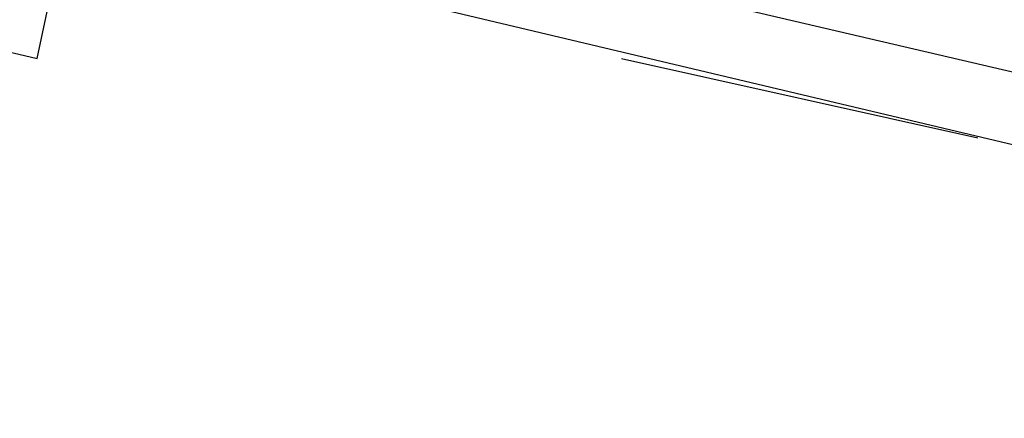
# Model space of a CAD drawing. Header units: feet. Extents: x -79 to 198, y -22 to 181.
# Tile 199 of 256: x 119.097 to 120.422, y 128.613 to 129.15. Entities that reach past the tile are written whole.
import ezdxf

# ---------------------------------------------------------------- set-up
doc = ezdxf.new("R2010")
doc.units = ezdxf.units.FT
doc.layers.add('A-LINEA', color=7, linetype='CONTINUOUS')

msp = doc.modelspace()

# ---------------------------------------------------------------- linework, layer by layer
at = {"layer": 'A-LINEA'}
for p, q in [((119.12, 129.0978), (119.16, 129.2844)), ((122.2933, 128.6444), (119.6133, 129.2711)), ((119.44, 129.2178), (126.6933, 127.4978)), ((119.9067, 129.0978), (120.3867, 128.9911)), ((119.9067, 129.0978), (120.3867, 128.9911))]:
    msp.add_line(p, q, dxfattribs=at)
msp.add_lwpolyline([(113.92, 132.1111), (113.52, 130.4178), (119.12, 129.0978)], dxfattribs=at)

doc.saveas('drawing.dxf')
